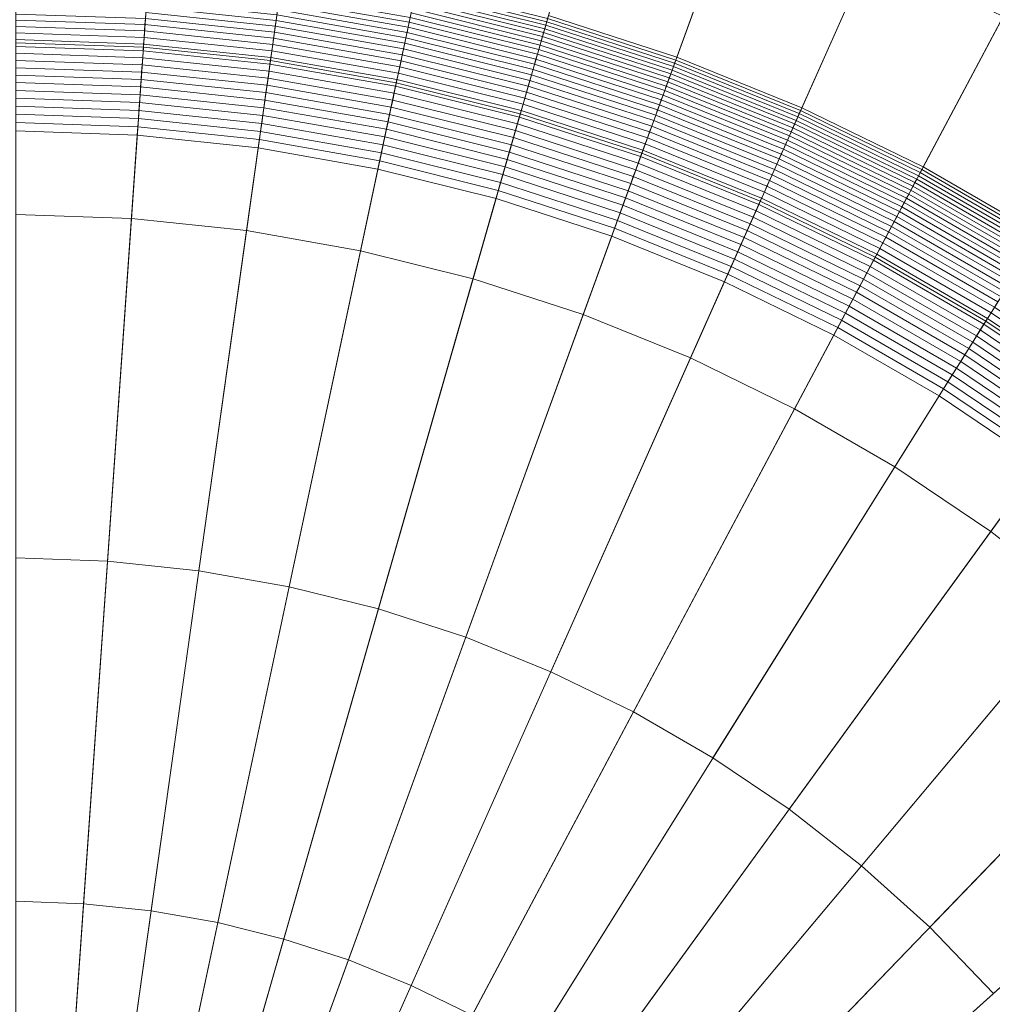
# Model space of a CAD drawing. Header units: millimetres. Extents: x -219 to 220, y -220 to 220.
# Tile 105 of 146: x 0 to 17, y 15 to 32. Entities that reach past the tile are written whole.
import ezdxf

# ---------------------------------------------------------------- set-up
doc = ezdxf.new("R2010")
doc.units = ezdxf.units.MM
doc.layers.add('LUCIDO_1', color=1, linetype='Continuous', lineweight=20, true_color=0xff0000)
doc.layers.add('Nessuna', color=7, linetype='Continuous', lineweight=9)

# ---------------------------------------------------------------- blocks, each defined once
blk = doc.blocks.new('Group-1')
at = {"layer": 'Nessuna', "color": 7, "linetype": 'Continuous', "lineweight": 9, "transparency": 33554687}
for points in [[(0.392, 39.959, -97.712), (3.183, 39.861, -97.712), (1.997, 22.903, -97.712), (0.392, 22.959, -97.712)], [(3.183, 39.861, -97.712), (5.959, 39.57, -97.712), (3.593, 22.735, -97.712), (1.997, 22.903, -97.712)], [(5.959, 39.57, -97.712), (8.709, 39.085, -97.712), (5.174, 22.456, -97.712), (3.593, 22.735, -97.712)], [(8.709, 39.085, -97.712), (11.418, 38.409, -97.712), (6.732, 22.068, -97.712), (5.174, 22.456, -97.712)], [(11.418, 38.409, -97.712), (14.073, 37.547, -97.712), (8.259, 21.572, -97.712), (6.732, 22.068, -97.712)], [(14.073, 37.547, -97.712), (16.662, 36.501, -97.712), (9.747, 20.97, -97.712), (8.259, 21.572, -97.712)], [(16.662, 36.501, -97.712), (19.171, 35.277, -97.712), (11.19, 20.267, -97.712), (9.747, 20.97, -97.712)], [(9.705, 32.438, -81.761), (11.948, 31.709, -81.761), (12.965, 34.502, -71.709), (10.525, 35.294, -71.709)], [(19.171, 35.277, -97.712), (21.589, 33.881, -97.712), (12.58, 19.464, -97.712), (11.19, 20.267, -97.712)], [(11.948, 31.709, -81.761), (14.135, 30.825, -81.761), (15.344, 33.54, -71.709), (12.965, 34.502, -71.709)], [(21.589, 33.881, -97.712), (23.904, 32.32, -97.712), (13.911, 18.566, -97.712), (12.58, 19.464, -97.712)], [(14.135, 30.825, -81.761), (16.255, 29.792, -81.761), (17.65, 32.416, -71.709), (15.344, 33.54, -71.709)], [(7.38, 32.835, -82.301), (9.657, 32.268, -82.301), (9.674, 32.328, -82.122), (7.393, 32.896, -82.122)], [(7.393, 32.896, -82.122), (9.674, 32.328, -82.122), (9.69, 32.384, -81.942), (7.406, 32.954, -81.942)], [(4.984, 32.63, -83.685), (7.252, 32.231, -83.685), (7.27, 32.317, -83.517), (4.996, 32.718, -83.517)], [(4.996, 32.718, -83.517), (7.27, 32.317, -83.517), (7.288, 32.401, -83.348), (5.008, 32.803, -83.348)], [(7.337, 32.633, -82.831), (9.6, 32.069, -82.831), (9.62, 32.138, -82.656), (7.352, 32.703, -82.656)], [(7.352, 32.703, -82.656), (9.62, 32.138, -82.656), (9.639, 32.205, -82.479), (7.367, 32.771, -82.479)], [(7.367, 32.771, -82.479), (9.639, 32.205, -82.479), (9.657, 32.268, -82.301), (7.38, 32.835, -82.301)], [(2.667, 32.486, -84.337), (4.93, 32.248, -84.337), (4.944, 32.348, -84.177), (2.674, 32.587, -84.177)], [(2.674, 32.587, -84.177), (4.944, 32.348, -84.177), (4.958, 32.446, -84.015), (2.681, 32.685, -84.015)], [(4.958, 32.446, -84.015), (7.213, 32.048, -84.015), (7.233, 32.141, -83.851), (4.971, 32.54, -83.851)], [(4.971, 32.54, -83.851), (7.233, 32.141, -83.851), (7.252, 32.231, -83.685), (4.984, 32.63, -83.685)], [(7.305, 32.481, -83.177), (9.557, 31.92, -83.177), (9.579, 31.996, -83.005), (7.322, 32.559, -83.005)], [(7.322, 32.559, -83.005), (9.579, 31.996, -83.005), (9.6, 32.069, -82.831), (7.337, 32.633, -82.831)], [(0.392, 32.354, -84.652), (2.652, 32.276, -84.652), (2.66, 32.382, -84.496), (0.392, 32.462, -84.496)], [(0.392, 32.244, -84.807), (2.644, 32.166, -84.807), (2.652, 32.276, -84.652), (0.392, 32.354, -84.652)], [(2.652, 32.276, -84.652), (4.901, 32.039, -84.652), (4.916, 32.145, -84.496), (2.66, 32.382, -84.496)], [(2.66, 32.382, -84.496), (4.916, 32.145, -84.496), (4.93, 32.248, -84.337), (2.667, 32.486, -84.337)], [(4.93, 32.248, -84.337), (7.172, 31.853, -84.337), (7.193, 31.952, -84.177), (4.944, 32.348, -84.177)], [(4.944, 32.348, -84.177), (7.193, 31.952, -84.177), (7.213, 32.048, -84.015), (4.958, 32.446, -84.015)], [(7.27, 32.317, -83.517), (9.511, 31.759, -83.517), (9.534, 31.841, -83.348), (7.288, 32.401, -83.348)], [(7.288, 32.401, -83.348), (9.534, 31.841, -83.348), (9.557, 31.92, -83.177), (7.305, 32.481, -83.177)], [(9.674, 32.328, -82.122), (11.909, 31.601, -82.122), (11.929, 31.657, -81.942), (9.69, 32.384, -81.942)], [(9.69, 32.384, -81.942), (11.929, 31.657, -81.942), (11.948, 31.709, -81.761), (9.705, 32.438, -81.761)], [(16.255, 29.792, -81.761), (18.297, 28.612, -81.761), (19.872, 31.133, -71.709), (17.65, 32.416, -71.709)], [(0.392, 32.131, -84.959), (2.637, 32.053, -84.959), (2.644, 32.166, -84.807), (0.392, 32.244, -84.807)], [(2.644, 32.166, -84.807), (4.886, 31.93, -84.807), (4.901, 32.039, -84.652), (2.652, 32.276, -84.652)], [(4.916, 32.145, -84.496), (7.15, 31.751, -84.496), (7.172, 31.853, -84.337), (4.93, 32.248, -84.337)], [(7.233, 32.141, -83.851), (9.461, 31.585, -83.851), (9.486, 31.673, -83.685), (7.252, 32.231, -83.685)], [(7.252, 32.231, -83.685), (9.486, 31.673, -83.685), (9.511, 31.759, -83.517), (7.27, 32.317, -83.517)], [(9.62, 32.138, -82.656), (11.842, 31.416, -82.656), (11.865, 31.481, -82.479), (9.639, 32.205, -82.479)], [(9.639, 32.205, -82.479), (11.865, 31.481, -82.479), (11.888, 31.543, -82.301), (9.657, 32.268, -82.301)], [(9.657, 32.268, -82.301), (11.888, 31.543, -82.301), (11.909, 31.601, -82.122), (9.674, 32.328, -82.122)], [(23.904, 32.32, -97.712), (26.104, 30.601, -97.712), (15.176, 17.578, -97.712), (13.911, 18.566, -97.712)], [(0.392, 32.016, -85.109), (2.628, 31.937, -85.109), (2.637, 32.053, -84.959), (0.392, 32.131, -84.959)], [(0.392, 31.897, -85.257), (2.62, 31.819, -85.257), (2.628, 31.937, -85.109), (0.392, 32.016, -85.109)], [(2.628, 31.937, -85.109), (4.854, 31.704, -85.109), (4.87, 31.818, -84.959), (2.637, 32.053, -84.959)], [(2.637, 32.053, -84.959), (4.87, 31.818, -84.959), (4.886, 31.93, -84.807), (2.644, 32.166, -84.807)], [(4.886, 31.93, -84.807), (7.105, 31.539, -84.807), (7.128, 31.646, -84.652), (4.901, 32.039, -84.652)], [(4.901, 32.039, -84.652), (7.128, 31.646, -84.652), (7.15, 31.751, -84.496), (4.916, 32.145, -84.496)], [(7.193, 31.952, -84.177), (9.408, 31.4, -84.177), (9.435, 31.494, -84.015), (7.213, 32.048, -84.015)], [(7.213, 32.048, -84.015), (9.435, 31.494, -84.015), (9.461, 31.585, -83.851), (7.233, 32.141, -83.851)], [(9.579, 31.996, -83.005), (11.791, 31.277, -83.005), (11.817, 31.348, -82.831), (9.6, 32.069, -82.831)], [(9.6, 32.069, -82.831), (11.817, 31.348, -82.831), (11.842, 31.416, -82.656), (9.62, 32.138, -82.656)], [(0.392, 31.775, -85.403), (2.612, 31.698, -85.403), (2.62, 31.819, -85.257), (0.392, 31.897, -85.257)], [(2.62, 31.819, -85.257), (4.837, 31.586, -85.257), (4.854, 31.704, -85.109), (2.628, 31.937, -85.109)], [(4.87, 31.818, -84.959), (7.081, 31.428, -84.959), (7.105, 31.539, -84.807), (4.886, 31.93, -84.807)], [(7.15, 31.751, -84.496), (9.351, 31.202, -84.496), (9.38, 31.303, -84.337), (7.172, 31.853, -84.337)], [(7.172, 31.853, -84.337), (9.38, 31.303, -84.337), (9.408, 31.4, -84.177), (7.193, 31.952, -84.177)], [(9.511, 31.759, -83.517), (11.707, 31.045, -83.517), (11.736, 31.125, -83.348), (9.534, 31.841, -83.348)], [(9.534, 31.841, -83.348), (11.736, 31.125, -83.348), (11.764, 31.203, -83.177), (9.557, 31.92, -83.177)], [(9.557, 31.92, -83.177), (11.764, 31.203, -83.177), (11.791, 31.277, -83.005), (9.579, 31.996, -83.005)], [(0.392, 31.651, -85.546), (2.603, 31.574, -85.546), (2.612, 31.698, -85.403), (0.392, 31.775, -85.403)], [(2.603, 31.574, -85.546), (4.803, 31.343, -85.546), (4.82, 31.466, -85.403), (2.612, 31.698, -85.403)], [(2.612, 31.698, -85.403), (4.82, 31.466, -85.403), (4.837, 31.586, -85.257), (2.62, 31.819, -85.257)], [(4.837, 31.586, -85.257), (7.033, 31.199, -85.257), (7.057, 31.315, -85.109), (4.854, 31.704, -85.109)], [(4.854, 31.704, -85.109), (7.057, 31.315, -85.109), (7.081, 31.428, -84.959), (4.87, 31.818, -84.959)], [(7.128, 31.646, -84.652), (9.322, 31.099, -84.652), (9.351, 31.202, -84.496), (7.15, 31.751, -84.496)], [(9.461, 31.585, -83.851), (11.645, 30.876, -83.851), (11.676, 30.962, -83.685), (9.486, 31.673, -83.685)], [(9.486, 31.673, -83.685), (11.676, 30.962, -83.685), (11.707, 31.045, -83.517), (9.511, 31.759, -83.517)], [(11.909, 31.601, -82.122), (14.088, 30.721, -82.122), (14.112, 30.775, -81.942), (11.929, 31.657, -81.942)], [(11.929, 31.657, -81.942), (14.112, 30.775, -81.942), (14.135, 30.825, -81.761), (11.948, 31.709, -81.761)], [(0.392, 31.524, -85.687), (2.594, 31.448, -85.687), (2.603, 31.574, -85.546), (0.392, 31.651, -85.546)], [(0.392, 31.395, -85.825), (2.585, 31.318, -85.825), (2.594, 31.448, -85.687), (0.392, 31.524, -85.687)], [(2.594, 31.448, -85.687), (4.785, 31.217, -85.687), (4.803, 31.343, -85.546), (2.603, 31.574, -85.546)], [(4.82, 31.466, -85.403), (7.007, 31.08, -85.403), (7.033, 31.199, -85.257), (4.837, 31.586, -85.257)], [(7.081, 31.428, -84.959), (9.26, 30.885, -84.959), (9.291, 30.994, -84.807), (7.105, 31.539, -84.807)], [(7.105, 31.539, -84.807), (9.291, 30.994, -84.807), (9.322, 31.099, -84.652), (7.128, 31.646, -84.652)], [(9.408, 31.4, -84.177), (11.579, 30.694, -84.177), (11.613, 30.786, -84.015), (9.435, 31.494, -84.015)], [(9.435, 31.494, -84.015), (11.613, 30.786, -84.015), (11.645, 30.876, -83.851), (9.461, 31.585, -83.851)], [(11.865, 31.481, -82.479), (14.036, 30.604, -82.479), (14.063, 30.664, -82.301), (11.888, 31.543, -82.301)], [(11.888, 31.543, -82.301), (14.063, 30.664, -82.301), (14.088, 30.721, -82.122), (11.909, 31.601, -82.122)], [(0.392, 31.263, -85.961), (2.576, 31.187, -85.961), (2.585, 31.318, -85.825), (0.392, 31.395, -85.825)], [(2.576, 31.187, -85.961), (4.749, 30.958, -85.961), (4.767, 31.089, -85.825), (2.585, 31.318, -85.825)], [(2.585, 31.318, -85.825), (4.767, 31.089, -85.825), (4.785, 31.217, -85.687), (2.594, 31.448, -85.687)], [(4.785, 31.217, -85.687), (6.955, 30.835, -85.687), (6.982, 30.959, -85.546), (4.803, 31.343, -85.546)], [(4.803, 31.343, -85.546), (6.982, 30.959, -85.546), (7.007, 31.08, -85.403), (4.82, 31.466, -85.403)], [(7.033, 31.199, -85.257), (9.196, 30.66, -85.257), (9.228, 30.774, -85.109), (7.057, 31.315, -85.109)], [(7.057, 31.315, -85.109), (9.228, 30.774, -85.109), (9.26, 30.885, -84.959), (7.081, 31.428, -84.959)], [(9.38, 31.303, -84.337), (11.544, 30.599, -84.337), (11.579, 30.694, -84.177), (9.408, 31.4, -84.177)], [(11.791, 31.277, -83.005), (13.948, 30.406, -83.005), (13.979, 30.475, -82.831), (11.817, 31.348, -82.831)], [(11.817, 31.348, -82.831), (13.979, 30.475, -82.831), (14.008, 30.541, -82.656), (11.842, 31.416, -82.656)], [(11.842, 31.416, -82.656), (14.008, 30.541, -82.656), (14.036, 30.604, -82.479), (11.865, 31.481, -82.479)], [(0.392, 31.128, -86.095), (2.567, 31.052, -86.095), (2.576, 31.187, -85.961), (0.392, 31.263, -85.961)], [(2.567, 31.052, -86.095), (4.73, 30.825, -86.095), (4.749, 30.958, -85.961), (2.576, 31.187, -85.961)], [(4.767, 31.089, -85.825), (6.928, 30.708, -85.825), (6.955, 30.835, -85.687), (4.785, 31.217, -85.687)], [(7.007, 31.08, -85.403), (9.162, 30.543, -85.403), (9.196, 30.66, -85.257), (7.033, 31.199, -85.257)], [(9.322, 31.099, -84.652), (11.472, 30.401, -84.652), (11.509, 30.501, -84.496), (9.351, 31.202, -84.496)], [(9.351, 31.202, -84.496), (11.509, 30.501, -84.496), (11.544, 30.599, -84.337), (9.38, 31.303, -84.337)], [(11.736, 31.125, -83.348), (13.882, 30.258, -83.348), (13.916, 30.333, -83.177), (11.764, 31.203, -83.177)], [(11.764, 31.203, -83.177), (13.916, 30.333, -83.177), (13.948, 30.406, -83.005), (11.791, 31.277, -83.005)], [(0.392, 30.991, -86.226), (2.557, 30.915, -86.226), (2.567, 31.052, -86.095), (0.392, 31.128, -86.095)], [(0.392, 30.851, -86.354), (2.547, 30.776, -86.354), (2.557, 30.915, -86.226), (0.392, 30.991, -86.226)], [(2.557, 30.915, -86.226), (4.711, 30.689, -86.226), (4.73, 30.825, -86.095), (2.567, 31.052, -86.095)], [(4.749, 30.958, -85.961), (6.901, 30.579, -85.961), (6.928, 30.708, -85.825), (4.767, 31.089, -85.825)], [(6.982, 30.959, -85.546), (9.128, 30.424, -85.546), (9.162, 30.543, -85.403), (7.007, 31.08, -85.403)], [(9.26, 30.885, -84.959), (11.396, 30.191, -84.959), (11.435, 30.297, -84.807), (9.291, 30.994, -84.807)], [(9.291, 30.994, -84.807), (11.435, 30.297, -84.807), (11.472, 30.401, -84.652), (9.322, 31.099, -84.652)], [(11.676, 30.962, -83.685), (13.812, 30.099, -83.685), (13.848, 30.18, -83.517), (11.707, 31.045, -83.517)], [(11.707, 31.045, -83.517), (13.848, 30.18, -83.517), (13.882, 30.258, -83.348), (11.736, 31.125, -83.348)], [(0.392, 30.709, -86.479), (2.537, 30.634, -86.479), (2.547, 30.776, -86.354), (0.392, 30.851, -86.354)], [(2.547, 30.776, -86.354), (4.692, 30.551, -86.354), (4.711, 30.689, -86.226), (2.557, 30.915, -86.226)], [(4.711, 30.689, -86.226), (6.844, 30.313, -86.226), (6.873, 30.447, -86.095), (4.73, 30.825, -86.095)], [(4.73, 30.825, -86.095), (6.873, 30.447, -86.095), (6.901, 30.579, -85.961), (4.749, 30.958, -85.961)], [(6.928, 30.708, -85.825), (9.057, 30.177, -85.825), (9.093, 30.302, -85.687), (6.955, 30.835, -85.687)], [(6.955, 30.835, -85.687), (9.093, 30.302, -85.687), (9.128, 30.424, -85.546), (6.982, 30.959, -85.546)], [(9.228, 30.774, -85.109), (11.356, 30.082, -85.109), (11.396, 30.191, -84.959), (9.26, 30.885, -84.959)], [(11.613, 30.786, -84.015), (13.736, 29.929, -84.015), (13.774, 30.015, -83.851), (11.645, 30.876, -83.851)], [(11.645, 30.876, -83.851), (13.774, 30.015, -83.851), (13.812, 30.099, -83.685), (11.676, 30.962, -83.685)], [(14.112, 30.775, -81.942), (16.229, 29.743, -81.942), (16.255, 29.792, -81.761), (14.135, 30.825, -81.761)], [(0.392, 30.565, -86.602), (2.527, 30.49, -86.602), (2.537, 30.634, -86.479), (0.392, 30.709, -86.479)], [(2.527, 30.49, -86.602), (4.652, 30.267, -86.602), (4.672, 30.41, -86.479), (2.537, 30.634, -86.479)], [(2.537, 30.634, -86.479), (4.672, 30.41, -86.479), (4.692, 30.551, -86.354), (2.547, 30.776, -86.354)], [(4.692, 30.551, -86.354), (6.815, 30.176, -86.354), (6.844, 30.313, -86.226), (4.711, 30.689, -86.226)], [(6.901, 30.579, -85.961), (9.021, 30.05, -85.961), (9.057, 30.177, -85.825), (6.928, 30.708, -85.825)], [(9.162, 30.543, -85.403), (11.274, 29.857, -85.403), (11.316, 29.971, -85.257), (9.196, 30.66, -85.257)], [(9.196, 30.66, -85.257), (11.316, 29.971, -85.257), (11.356, 30.082, -85.109), (9.228, 30.774, -85.109)], [(11.544, 30.599, -84.337), (13.655, 29.747, -84.337), (13.696, 29.839, -84.177), (11.579, 30.694, -84.177)], [(11.579, 30.694, -84.177), (13.696, 29.839, -84.177), (13.736, 29.929, -84.015), (11.613, 30.786, -84.015)], [(14.036, 30.604, -82.479), (16.141, 29.577, -82.479), (16.172, 29.636, -82.301), (14.063, 30.664, -82.301)], [(14.063, 30.664, -82.301), (16.172, 29.636, -82.301), (16.201, 29.691, -82.122), (14.088, 30.721, -82.122)], [(14.088, 30.721, -82.122), (16.201, 29.691, -82.122), (16.229, 29.743, -81.942), (14.112, 30.775, -81.942)], [(0.392, 30.418, -86.722), (2.517, 30.344, -86.722), (2.527, 30.49, -86.602), (0.392, 30.565, -86.602)], [(2.517, 30.344, -86.722), (4.631, 30.122, -86.722), (4.652, 30.267, -86.602), (2.527, 30.49, -86.602)], [(4.672, 30.41, -86.479), (6.786, 30.037, -86.479), (6.815, 30.176, -86.354), (4.692, 30.551, -86.354)], [(6.873, 30.447, -86.095), (8.984, 29.921, -86.095), (9.021, 30.05, -85.961), (6.901, 30.579, -85.961)], [(9.128, 30.424, -85.546), (11.232, 29.74, -85.546), (11.274, 29.857, -85.403), (9.162, 30.543, -85.403)], [(11.472, 30.401, -84.652), (13.569, 29.554, -84.652), (13.612, 29.652, -84.496), (11.509, 30.501, -84.496)], [(11.509, 30.501, -84.496), (13.612, 29.652, -84.496), (13.655, 29.747, -84.337), (11.544, 30.599, -84.337)], [(13.948, 30.406, -83.005), (16.039, 29.386, -83.005), (16.074, 29.453, -82.831), (13.979, 30.475, -82.831)], [(13.979, 30.475, -82.831), (16.074, 29.453, -82.831), (16.108, 29.517, -82.656), (14.008, 30.541, -82.656)], [(14.008, 30.541, -82.656), (16.108, 29.517, -82.656), (16.141, 29.577, -82.479), (14.036, 30.604, -82.479)], [(26.104, 30.601, -97.712), (28.179, 28.732, -97.712), (16.369, 16.504, -97.712), (15.176, 17.578, -97.712)], [(0.392, 22.959, -92.712), (1.997, 22.903, -92.712), (2.517, 30.344, -86.722), (0.392, 30.418, -86.722)], [(1.997, 22.903, -92.712), (3.593, 22.735, -92.712), (4.631, 30.122, -86.722), (2.517, 30.344, -86.722)], [(4.652, 30.267, -86.602), (6.756, 29.896, -86.602), (6.786, 30.037, -86.479), (4.672, 30.41, -86.479)], [(6.815, 30.176, -86.354), (8.907, 29.655, -86.354), (8.946, 29.789, -86.226), (6.844, 30.313, -86.226)], [(6.844, 30.313, -86.226), (8.946, 29.789, -86.226), (8.984, 29.921, -86.095), (6.873, 30.447, -86.095)], [(9.057, 30.177, -85.825), (11.144, 29.499, -85.825), (11.188, 29.621, -85.687), (9.093, 30.302, -85.687)], [(9.093, 30.302, -85.687), (11.188, 29.621, -85.687), (11.232, 29.74, -85.546), (9.128, 30.424, -85.546)], [(11.396, 30.191, -84.959), (13.478, 29.35, -84.959), (13.524, 29.453, -84.807), (11.435, 30.297, -84.807)], [(11.435, 30.297, -84.807), (13.524, 29.453, -84.807), (13.569, 29.554, -84.652), (11.472, 30.401, -84.652)], [(13.882, 30.258, -83.348), (15.963, 29.243, -83.348), (16.002, 29.316, -83.177), (13.916, 30.333, -83.177)], [(13.916, 30.333, -83.177), (16.002, 29.316, -83.177), (16.039, 29.386, -83.005), (13.948, 30.406, -83.005)], [(3.593, 22.735, -92.712), (5.174, 22.456, -92.712), (6.725, 29.753, -86.722), (4.631, 30.122, -86.722)], [(4.631, 30.122, -86.722), (6.725, 29.753, -86.722), (6.756, 29.896, -86.602), (4.652, 30.267, -86.602)], [(6.786, 30.037, -86.479), (8.868, 29.518, -86.479), (8.907, 29.655, -86.354), (6.815, 30.176, -86.354)], [(9.021, 30.05, -85.961), (11.099, 29.375, -85.961), (11.144, 29.499, -85.825), (9.057, 30.177, -85.825)], [(11.356, 30.082, -85.109), (13.431, 29.244, -85.109), (13.478, 29.35, -84.959), (11.396, 30.191, -84.959)], [(13.812, 30.099, -83.685), (15.881, 29.09, -83.685), (15.923, 29.168, -83.517), (13.848, 30.18, -83.517)], [(13.848, 30.18, -83.517), (15.923, 29.168, -83.517), (15.963, 29.243, -83.348), (13.882, 30.258, -83.348)], [(6.756, 29.896, -86.602), (8.828, 29.379, -86.602), (8.868, 29.518, -86.479), (6.786, 30.037, -86.479)], [(8.984, 29.921, -86.095), (11.053, 29.248, -86.095), (11.099, 29.375, -85.961), (9.021, 30.05, -85.961)], [(11.274, 29.857, -85.403), (13.333, 29.025, -85.403), (13.383, 29.136, -85.257), (11.316, 29.971, -85.257)], [(11.316, 29.971, -85.257), (13.383, 29.136, -85.257), (13.431, 29.244, -85.109), (11.356, 30.082, -85.109)], [(13.736, 29.929, -84.015), (15.794, 28.925, -84.015), (15.838, 29.009, -83.851), (13.774, 30.015, -83.851)], [(13.774, 30.015, -83.851), (15.838, 29.009, -83.851), (15.881, 29.09, -83.685), (13.812, 30.099, -83.685)], [(6.725, 29.753, -86.722), (8.788, 29.238, -86.722), (8.828, 29.379, -86.602), (6.756, 29.896, -86.602)], [(8.907, 29.655, -86.354), (10.958, 28.988, -86.354), (11.006, 29.119, -86.226), (8.946, 29.789, -86.226)], [(8.946, 29.789, -86.226), (11.006, 29.119, -86.226), (11.053, 29.248, -86.095), (8.984, 29.921, -86.095)], [(11.232, 29.74, -85.546), (13.283, 28.911, -85.546), (13.333, 29.025, -85.403), (11.274, 29.857, -85.403)], [(13.655, 29.747, -84.337), (15.7, 28.749, -84.337), (15.748, 28.838, -84.177), (13.696, 29.839, -84.177)], [(13.696, 29.839, -84.177), (15.748, 28.838, -84.177), (15.794, 28.925, -84.015), (13.736, 29.929, -84.015)], [(16.229, 29.743, -81.942), (18.268, 28.565, -81.942), (18.297, 28.612, -81.761), (16.255, 29.792, -81.761)], [(5.174, 22.456, -92.712), (6.732, 22.068, -92.712), (8.788, 29.238, -86.722), (6.725, 29.753, -86.722)], [(8.868, 29.518, -86.479), (10.91, 28.855, -86.479), (10.958, 28.988, -86.354), (8.907, 29.655, -86.354)], [(11.144, 29.499, -85.825), (13.179, 28.677, -85.825), (13.231, 28.795, -85.687), (11.188, 29.621, -85.687)], [(11.188, 29.621, -85.687), (13.231, 28.795, -85.687), (13.283, 28.911, -85.546), (11.232, 29.74, -85.546)], [(13.569, 29.554, -84.652), (15.601, 28.562, -84.652), (15.651, 28.657, -84.496), (13.612, 29.652, -84.496)], [(13.612, 29.652, -84.496), (15.651, 28.657, -84.496), (15.7, 28.749, -84.337), (13.655, 29.747, -84.337)], [(16.141, 29.577, -82.479), (18.169, 28.407, -82.479), (18.203, 28.463, -82.301), (16.172, 29.636, -82.301)], [(16.172, 29.636, -82.301), (18.203, 28.463, -82.301), (18.236, 28.515, -82.122), (16.201, 29.691, -82.122)], [(16.201, 29.691, -82.122), (18.236, 28.515, -82.122), (18.268, 28.565, -81.942), (16.229, 29.743, -81.942)], [(8.828, 29.379, -86.602), (10.86, 28.719, -86.602), (10.91, 28.855, -86.479), (8.868, 29.518, -86.479)], [(11.099, 29.375, -85.961), (13.125, 28.556, -85.961), (13.179, 28.677, -85.825), (11.144, 29.499, -85.825)], [(13.478, 29.35, -84.959), (15.496, 28.366, -84.959), (15.549, 28.465, -84.807), (13.524, 29.453, -84.807)], [(13.524, 29.453, -84.807), (15.549, 28.465, -84.807), (15.601, 28.562, -84.652), (13.569, 29.554, -84.652)], [(16.039, 29.386, -83.005), (18.053, 28.223, -83.005), (18.094, 28.287, -82.831), (16.074, 29.453, -82.831)], [(16.074, 29.453, -82.831), (18.094, 28.287, -82.831), (18.132, 28.348, -82.656), (16.108, 29.517, -82.656)], [(16.108, 29.517, -82.656), (18.132, 28.348, -82.656), (18.169, 28.407, -82.479), (16.141, 29.577, -82.479)], [(8.788, 29.238, -86.722), (10.81, 28.581, -86.722), (10.86, 28.719, -86.602), (8.828, 29.379, -86.602)], [(11.006, 29.119, -86.226), (13.014, 28.308, -86.226), (13.07, 28.433, -86.095), (11.053, 29.248, -86.095)], [(11.053, 29.248, -86.095), (13.07, 28.433, -86.095), (13.125, 28.556, -85.961), (11.099, 29.375, -85.961)], [(13.431, 29.244, -85.109), (15.442, 28.263, -85.109), (15.496, 28.366, -84.959), (13.478, 29.35, -84.959)], [(15.963, 29.243, -83.348), (17.968, 28.086, -83.348), (18.012, 28.156, -83.177), (16.002, 29.316, -83.177)], [(16.002, 29.316, -83.177), (18.012, 28.156, -83.177), (18.053, 28.223, -83.005), (16.039, 29.386, -83.005)], [(6.732, 22.068, -92.712), (8.259, 21.572, -92.712), (10.81, 28.581, -86.722), (8.788, 29.238, -86.722)], [(10.958, 28.988, -86.354), (12.957, 28.181, -86.354), (13.014, 28.308, -86.226), (11.006, 29.119, -86.226)], [(13.333, 29.025, -85.403), (15.329, 28.051, -85.403), (15.386, 28.158, -85.257), (13.383, 29.136, -85.257)], [(13.383, 29.136, -85.257), (15.386, 28.158, -85.257), (15.442, 28.263, -85.109), (13.431, 29.244, -85.109)], [(15.838, 29.009, -83.851), (17.827, 27.86, -83.851), (17.876, 27.938, -83.685), (15.881, 29.09, -83.685)], [(15.881, 29.09, -83.685), (17.876, 27.938, -83.685), (17.923, 28.013, -83.517), (15.923, 29.168, -83.517)], [(15.923, 29.168, -83.517), (17.923, 28.013, -83.517), (17.968, 28.086, -83.348), (15.963, 29.243, -83.348)], [(10.91, 28.855, -86.479), (12.9, 28.051, -86.479), (12.957, 28.181, -86.354), (10.958, 28.988, -86.354)], [(13.231, 28.795, -85.687), (15.211, 27.83, -85.687), (15.271, 27.942, -85.546), (13.283, 28.911, -85.546)], [(13.283, 28.911, -85.546), (15.271, 27.942, -85.546), (15.329, 28.051, -85.403), (13.333, 29.025, -85.403)], [(15.748, 28.838, -84.177), (17.725, 27.697, -84.177), (17.777, 27.78, -84.015), (15.794, 28.925, -84.015)], [(15.794, 28.925, -84.015), (17.777, 27.78, -84.015), (17.827, 27.86, -83.851), (15.838, 29.009, -83.851)], [(10.86, 28.719, -86.602), (12.841, 27.919, -86.602), (12.9, 28.051, -86.479), (10.91, 28.855, -86.479)], [(13.179, 28.677, -85.825), (15.151, 27.715, -85.825), (15.211, 27.83, -85.687), (13.231, 28.795, -85.687)], [(15.651, 28.657, -84.496), (17.616, 27.523, -84.496), (17.671, 27.611, -84.337), (15.7, 28.749, -84.337)], [(15.7, 28.749, -84.337), (17.671, 27.611, -84.337), (17.725, 27.697, -84.177), (15.748, 28.838, -84.177)], [(28.179, 28.732, -97.712), (30.118, 26.724, -97.712), (17.485, 15.349, -97.712), (16.369, 16.504, -97.712)], [(8.259, 21.572, -92.712), (9.747, 20.97, -92.712), (12.781, 27.785, -86.722), (10.81, 28.581, -86.722)], [(10.81, 28.581, -86.722), (12.781, 27.785, -86.722), (12.841, 27.919, -86.602), (10.86, 28.719, -86.602)], [(13.125, 28.556, -85.961), (15.089, 27.599, -85.961), (15.151, 27.715, -85.825), (13.179, 28.677, -85.825)], [(15.549, 28.465, -84.807), (17.501, 27.339, -84.807), (17.559, 27.432, -84.652), (15.601, 28.562, -84.652)], [(15.601, 28.562, -84.652), (17.559, 27.432, -84.652), (17.616, 27.523, -84.496), (15.651, 28.657, -84.496)], [(13.014, 28.308, -86.226), (14.961, 27.359, -86.226), (15.025, 27.48, -86.095), (13.07, 28.433, -86.095)], [(13.07, 28.433, -86.095), (15.025, 27.48, -86.095), (15.089, 27.599, -85.961), (13.125, 28.556, -85.961)], [(15.496, 28.366, -84.959), (17.441, 27.243, -84.959), (17.501, 27.339, -84.807), (15.549, 28.465, -84.807)], [(12.957, 28.181, -86.354), (14.895, 27.235, -86.354), (14.961, 27.359, -86.226), (13.014, 28.308, -86.226)], [(15.386, 28.158, -85.257), (17.317, 27.044, -85.257), (17.38, 27.144, -85.109), (15.442, 28.263, -85.109)], [(15.442, 28.263, -85.109), (17.38, 27.144, -85.109), (17.441, 27.243, -84.959), (15.496, 28.366, -84.959)], [(12.841, 27.919, -86.602), (14.761, 26.982, -86.602), (14.829, 27.11, -86.479), (12.9, 28.051, -86.479)], [(12.9, 28.051, -86.479), (14.829, 27.11, -86.479), (14.895, 27.235, -86.354), (12.957, 28.181, -86.354)], [(15.271, 27.942, -85.546), (17.187, 26.836, -85.546), (17.253, 26.941, -85.403), (15.329, 28.051, -85.403)], [(15.329, 28.051, -85.403), (17.253, 26.941, -85.403), (17.317, 27.044, -85.257), (15.386, 28.158, -85.257)], [(12.781, 27.785, -86.722), (14.692, 26.853, -86.722), (14.761, 26.982, -86.602), (12.841, 27.919, -86.602)], [(15.211, 27.83, -85.687), (17.12, 26.728, -85.687), (17.187, 26.836, -85.546), (15.271, 27.942, -85.546)], [(9.747, 20.97, -92.712), (11.19, 20.267, -92.712), (14.692, 26.853, -86.722), (12.781, 27.785, -86.722)], [(15.089, 27.599, -85.961), (16.981, 26.506, -85.961), (17.051, 26.618, -85.825), (15.151, 27.715, -85.825)], [(15.151, 27.715, -85.825), (17.051, 26.618, -85.825), (17.12, 26.728, -85.687), (15.211, 27.83, -85.687)], [(15.025, 27.48, -86.095), (16.91, 26.392, -86.095), (16.981, 26.506, -85.961), (15.089, 27.599, -85.961)], [(14.895, 27.235, -86.354), (16.763, 26.157, -86.354), (16.837, 26.276, -86.226), (14.961, 27.359, -86.226)], [(14.961, 27.359, -86.226), (16.837, 26.276, -86.226), (16.91, 26.392, -86.095), (15.025, 27.48, -86.095)], [(14.829, 27.11, -86.479), (16.688, 26.037, -86.479), (16.763, 26.157, -86.354), (14.895, 27.235, -86.354)], [(17.38, 27.144, -85.109), (19.235, 25.893, -85.109), (19.303, 25.987, -84.959), (17.441, 27.243, -84.959)], [(17.441, 27.243, -84.959), (19.303, 25.987, -84.959), (19.369, 26.078, -84.807), (17.501, 27.339, -84.807)], [(14.761, 26.982, -86.602), (16.611, 25.914, -86.602), (16.688, 26.037, -86.479), (14.829, 27.11, -86.479)], [(17.253, 26.941, -85.403), (19.094, 25.699, -85.403), (19.165, 25.797, -85.257), (17.317, 27.044, -85.257)], [(17.317, 27.044, -85.257), (19.165, 25.797, -85.257), (19.235, 25.893, -85.109), (17.38, 27.144, -85.109)], [(11.19, 20.267, -92.712), (12.58, 19.464, -92.712), (16.533, 25.79, -86.722), (14.692, 26.853, -86.722)], [(14.692, 26.853, -86.722), (16.533, 25.79, -86.722), (16.611, 25.914, -86.602), (14.761, 26.982, -86.602)], [(17.187, 26.836, -85.546), (19.021, 25.599, -85.546), (19.094, 25.699, -85.403), (17.253, 26.941, -85.403)], [(17.051, 26.618, -85.825), (18.87, 25.391, -85.825), (18.946, 25.496, -85.687), (17.12, 26.728, -85.687)], [(17.12, 26.728, -85.687), (18.946, 25.496, -85.687), (19.021, 25.599, -85.546), (17.187, 26.836, -85.546)], [(16.91, 26.392, -86.095), (18.713, 25.175, -86.095), (18.792, 25.284, -85.961), (16.981, 26.506, -85.961)], [(16.981, 26.506, -85.961), (18.792, 25.284, -85.961), (18.87, 25.391, -85.825), (17.051, 26.618, -85.825)], [(16.837, 26.276, -86.226), (18.633, 25.064, -86.226), (18.713, 25.175, -86.095), (16.91, 26.392, -86.095)], [(16.688, 26.037, -86.479), (18.467, 24.836, -86.479), (18.55, 24.951, -86.354), (16.763, 26.157, -86.354)], [(16.763, 26.157, -86.354), (18.55, 24.951, -86.354), (18.633, 25.064, -86.226), (16.837, 26.276, -86.226)], [(16.611, 25.914, -86.602), (18.382, 24.72, -86.602), (18.467, 24.836, -86.479), (16.688, 26.037, -86.479)], [(16.533, 25.79, -86.722), (18.296, 24.601, -86.722), (18.382, 24.72, -86.602), (16.611, 25.914, -86.602)], [(12.58, 19.464, -92.712), (13.911, 18.566, -92.712), (18.296, 24.601, -86.722), (16.533, 25.79, -86.722)], [(13.911, 18.566, -92.712), (15.176, 17.578, -92.712), (19.971, 23.292, -86.722), (18.296, 24.601, -86.722)], [(15.176, 17.578, -92.712), (16.369, 16.504, -92.712), (21.551, 21.869, -86.722), (19.971, 23.292, -86.722)], [(0.392, 22.959, -97.712), (1.997, 22.903, -97.712), (1.997, 22.903, -92.712), (0.392, 22.959, -92.712)], [(1.997, 22.903, -97.712), (3.593, 22.735, -97.712), (3.593, 22.735, -92.712), (1.997, 22.903, -92.712)], [(3.593, 22.735, -97.712), (5.174, 22.456, -97.712), (5.174, 22.456, -92.712), (3.593, 22.735, -92.712)], [(5.174, 22.456, -97.712), (6.732, 22.068, -97.712), (6.732, 22.068, -92.712), (5.174, 22.456, -92.712)], [(6.732, 22.068, -97.712), (8.259, 21.572, -97.712), (8.259, 21.572, -92.712), (6.732, 22.068, -92.712)], [(16.369, 16.504, -92.712), (17.485, 15.349, -92.712), (23.028, 20.34, -86.722), (21.551, 21.869, -86.722)], [(8.259, 21.572, -97.712), (9.747, 20.97, -97.712), (9.747, 20.97, -92.712), (8.259, 21.572, -92.712)], [(9.747, 20.97, -97.712), (11.19, 20.267, -97.712), (11.19, 20.267, -92.712), (9.747, 20.97, -92.712)], [(11.19, 20.267, -97.712), (12.58, 19.464, -97.712), (12.58, 19.464, -92.712), (11.19, 20.267, -92.712)], [(12.58, 19.464, -97.712), (13.911, 18.566, -97.712), (13.911, 18.566, -92.712), (12.58, 19.464, -92.712)], [(13.911, 18.566, -97.712), (15.176, 17.578, -97.712), (15.176, 17.578, -92.712), (13.911, 18.566, -92.712)], [(15.176, 17.578, -97.712), (16.369, 16.504, -97.712), (16.369, 16.504, -92.712), (15.176, 17.578, -92.712)], [(16.369, 16.504, -97.712), (17.485, 15.349, -97.712), (17.485, 15.349, -92.712), (16.369, 16.504, -92.712)]]:
    blk.add_3dface(points, dxfattribs=at)
at = {"layer": 'Nessuna', "color": 250, "linetype": 'Continuous', "lineweight": 20, "true_color": 0x444444, "transparency": 33554687}
for points in [[(0.392, 31.959, -74.941), (2.625, 31.881, -74.941), (2.415, 28.888, -77.941), (0.392, 28.959, -77.941)], [(0.392, 31.959, -69.941), (2.625, 31.881, -69.941), (2.625, 31.881, -74.941), (0.392, 31.959, -74.941)], [(0.392, -0.041, -69.941), (2.625, 31.881, -69.941), (0.392, 31.959, -69.941)], [(0.392, -0.041, -69.941), (4.846, 31.647, -69.941), (2.625, 31.881, -69.941)], [(2.625, 31.881, -74.941), (4.846, 31.647, -74.941), (4.428, 28.677, -77.941), (2.415, 28.888, -77.941)], [(2.625, 31.881, -69.941), (4.846, 31.647, -69.941), (4.846, 31.647, -74.941), (2.625, 31.881, -74.941)], [(0.392, -0.041, -69.941), (7.045, 31.26, -69.941), (4.846, 31.647, -69.941)], [(4.846, 31.647, -74.941), (7.045, 31.26, -74.941), (6.422, 28.325, -77.941), (4.428, 28.677, -77.941)], [(4.846, 31.647, -69.941), (7.045, 31.26, -69.941), (7.045, 31.26, -74.941), (4.846, 31.647, -74.941)], [(0.392, -0.041, -69.941), (9.213, 30.719, -69.941), (7.045, 31.26, -69.941)], [(7.045, 31.26, -74.941), (9.213, 30.719, -74.941), (8.386, 27.835, -77.941), (6.422, 28.325, -77.941)], [(7.045, 31.26, -69.941), (9.213, 30.719, -69.941), (9.213, 30.719, -74.941), (7.045, 31.26, -74.941)], [(0.392, -0.041, -69.941), (11.337, 30.029, -69.941), (9.213, 30.719, -69.941)], [(9.213, 30.719, -74.941), (11.337, 30.029, -74.941), (10.311, 27.21, -77.941), (8.386, 27.835, -77.941)], [(9.213, 30.719, -69.941), (11.337, 30.029, -69.941), (11.337, 30.029, -74.941), (9.213, 30.719, -74.941)], [(0.392, -0.041, -69.941), (13.408, 29.192, -69.941), (11.337, 30.029, -69.941)], [(11.337, 30.029, -74.941), (13.408, 29.192, -74.941), (12.188, 26.452, -77.941), (10.311, 27.21, -77.941)], [(11.337, 30.029, -69.941), (13.408, 29.192, -69.941), (13.408, 29.192, -74.941), (11.337, 30.029, -74.941)], [(0.392, -0.041, -69.941), (15.415, 28.213, -69.941), (13.408, 29.192, -69.941)], [(13.408, 29.192, -74.941), (15.415, 28.213, -74.941), (14.007, 25.564, -77.941), (12.188, 26.452, -77.941)], [(13.408, 29.192, -69.941), (15.415, 28.213, -69.941), (15.415, 28.213, -74.941), (13.408, 29.192, -74.941)], [(0.392, 28.959, -77.941), (2.415, 28.888, -77.941), (1.578, 16.917, -77.941), (0.392, 16.959, -77.941)], [(2.415, 28.888, -77.941), (4.428, 28.677, -77.941), (2.758, 16.793, -77.941), (1.578, 16.917, -77.941)], [(4.428, 28.677, -77.941), (6.422, 28.325, -77.941), (3.927, 16.587, -77.941), (2.758, 16.793, -77.941)], [(6.422, 28.325, -77.941), (8.386, 27.835, -77.941), (5.078, 16.3, -77.941), (3.927, 16.587, -77.941)], [(0.392, -0.041, -69.941), (17.35, 27.096, -69.941), (15.415, 28.213, -69.941)], [(15.415, 28.213, -74.941), (17.35, 27.096, -74.941), (15.76, 24.552, -77.941), (14.007, 25.564, -77.941)], [(15.415, 28.213, -69.941), (17.35, 27.096, -69.941), (17.35, 27.096, -74.941), (15.415, 28.213, -74.941)], [(8.386, 27.835, -77.941), (10.311, 27.21, -77.941), (6.207, 15.934, -77.941), (5.078, 16.3, -77.941)], [(10.311, 27.21, -77.941), (12.188, 26.452, -77.941), (7.307, 15.489, -77.941), (6.207, 15.934, -77.941)], [(0.392, -0.041, -69.941), (19.201, 25.847, -69.941), (17.35, 27.096, -69.941)], [(17.35, 27.096, -74.941), (19.201, 25.847, -74.941), (17.438, 23.42, -77.941), (15.76, 24.552, -77.941)], [(17.35, 27.096, -69.941), (19.201, 25.847, -69.941), (19.201, 25.847, -74.941), (17.35, 27.096, -74.941)], [(12.188, 26.452, -77.941), (14.007, 25.564, -77.941), (8.373, 14.969, -77.941), (7.307, 15.489, -77.941)], [(0.392, -0.041, -69.941), (20.962, 24.472, -69.941), (19.201, 25.847, -69.941)], [(19.201, 25.847, -74.941), (20.962, 24.472, -74.941), (19.033, 22.174, -77.941), (17.438, 23.42, -77.941)], [(14.007, 25.564, -77.941), (15.76, 24.552, -77.941), (9.401, 14.376, -77.941), (8.373, 14.969, -77.941)], [(0.392, -0.041, -69.941), (22.621, 22.978, -69.941), (20.962, 24.472, -69.941)], [(15.76, 24.552, -77.941), (17.438, 23.42, -77.941), (10.385, 13.712, -77.941), (9.401, 14.376, -77.941)], [(17.438, 23.42, -77.941), (19.033, 22.174, -77.941), (11.32, 12.982, -77.941), (10.385, 13.712, -77.941)], [(0.392, -0.041, -69.941), (24.173, 21.371, -69.941), (22.621, 22.978, -69.941)], [(19.033, 22.174, -77.941), (20.537, 20.82, -77.941), (12.202, 12.188, -77.941), (11.32, 12.982, -77.941)], [(0.392, -0.041, -69.941), (25.609, 19.66, -69.941), (24.173, 21.371, -69.941)], [(20.537, 20.82, -77.941), (21.944, 19.364, -77.941), (13.026, 11.334, -77.941), (12.202, 12.188, -77.941)], [(0.392, -0.041, -69.941), (26.922, 17.853, -69.941), (25.609, 19.66, -69.941)], [(21.944, 19.364, -77.941), (23.245, 17.813, -77.941), (13.789, 10.425, -77.941), (13.026, 11.334, -77.941)], [(0.392, -0.041, -69.941), (28.105, 15.959, -69.941), (26.922, 17.853, -69.941)], [(23.245, 17.813, -77.941), (24.434, 16.175, -77.941), (14.486, 9.465, -77.941), (13.789, 10.425, -77.941)], [(0.392, 16.959, -75.441), (1.578, 16.917, -75.441), (1.578, 16.917, -77.941), (0.392, 16.959, -77.941)], [(0.392, 1.959, -75.441), (0.532, 1.954, -75.441), (1.578, 16.917, -75.441), (0.392, 16.959, -75.441)], [(0.392, 16.959, -77.941), (1.578, 16.917, -77.941), (0.392, -0.041, -77.941)], [(0.392, 16.959, -75.441), (1.578, 16.917, -75.441), (0.532, 1.954, -75.441), (0.392, 1.959, -75.441)], [(0.392, 16.959, -77.941), (1.578, 16.917, -77.941), (1.578, 16.917, -75.441), (0.392, 16.959, -75.441)], [(1.578, 16.917, -77.941), (2.758, 16.793, -77.941), (0.392, -0.041, -77.941)], [(0.532, 1.954, -75.441), (0.671, 1.939, -75.441), (2.758, 16.793, -75.441), (1.578, 16.917, -75.441)], [(1.578, 16.917, -75.441), (2.758, 16.793, -75.441), (0.671, 1.939, -75.441), (0.532, 1.954, -75.441)], [(1.578, 16.917, -75.441), (2.758, 16.793, -75.441), (2.758, 16.793, -77.941), (1.578, 16.917, -77.941)], [(1.578, 16.917, -77.941), (2.758, 16.793, -77.941), (2.758, 16.793, -75.441), (1.578, 16.917, -75.441)], [(2.758, 16.793, -77.941), (3.927, 16.587, -77.941), (0.392, -0.041, -77.941)], [(0.671, 1.939, -75.441), (0.808, 1.915, -75.441), (3.927, 16.587, -75.441), (2.758, 16.793, -75.441)], [(2.758, 16.793, -75.441), (3.927, 16.587, -75.441), (0.808, 1.915, -75.441), (0.671, 1.939, -75.441)], [(2.758, 16.793, -75.441), (3.927, 16.587, -75.441), (3.927, 16.587, -77.941), (2.758, 16.793, -77.941)], [(2.758, 16.793, -77.941), (3.927, 16.587, -77.941), (3.927, 16.587, -75.441), (2.758, 16.793, -75.441)], [(3.927, 16.587, -77.941), (5.078, 16.3, -77.941), (0.392, -0.041, -77.941)], [(0.808, 1.915, -75.441), (0.944, 1.881, -75.441), (5.078, 16.3, -75.441), (3.927, 16.587, -75.441)], [(3.927, 16.587, -75.441), (5.078, 16.3, -75.441), (0.944, 1.881, -75.441), (0.808, 1.915, -75.441)], [(3.927, 16.587, -75.441), (5.078, 16.3, -75.441), (5.078, 16.3, -77.941), (3.927, 16.587, -77.941)], [(3.927, 16.587, -77.941), (5.078, 16.3, -77.941), (5.078, 16.3, -75.441), (3.927, 16.587, -75.441)], [(5.078, 16.3, -77.941), (6.207, 15.934, -77.941), (0.392, -0.041, -77.941)], [(0.944, 1.881, -75.441), (1.076, 1.838, -75.441), (6.207, 15.934, -75.441), (5.078, 16.3, -75.441)], [(5.078, 16.3, -75.441), (6.207, 15.934, -75.441), (1.076, 1.838, -75.441), (0.944, 1.881, -75.441)], [(5.078, 16.3, -75.441), (6.207, 15.934, -75.441), (6.207, 15.934, -77.941), (5.078, 16.3, -77.941)], [(5.078, 16.3, -77.941), (6.207, 15.934, -77.941), (6.207, 15.934, -75.441), (5.078, 16.3, -75.441)], [(24.434, 16.175, -77.941), (25.507, 14.459, -77.941), (15.115, 8.459, -77.941), (14.486, 9.465, -77.941)], [(0.392, -0.041, -69.941), (29.154, 13.987, -69.941), (28.105, 15.959, -69.941)], [(6.207, 15.934, -77.941), (7.307, 15.489, -77.941), (0.392, -0.041, -77.941)], [(1.076, 1.838, -75.441), (1.206, 1.786, -75.441), (7.307, 15.489, -75.441), (6.207, 15.934, -75.441)], [(6.207, 15.934, -75.441), (7.307, 15.489, -75.441), (1.206, 1.786, -75.441), (1.076, 1.838, -75.441)], [(6.207, 15.934, -75.441), (7.307, 15.489, -75.441), (7.307, 15.489, -77.941), (6.207, 15.934, -77.941)], [(6.207, 15.934, -77.941), (7.307, 15.489, -77.941), (7.307, 15.489, -75.441), (6.207, 15.934, -75.441)], [(7.307, 15.489, -77.941), (8.373, 14.969, -77.941), (0.392, -0.041, -77.941)], [(1.206, 1.786, -75.441), (1.331, 1.725, -75.441), (8.373, 14.969, -75.441), (7.307, 15.489, -75.441)], [(7.307, 15.489, -75.441), (8.373, 14.969, -75.441), (1.331, 1.725, -75.441), (1.206, 1.786, -75.441)], [(7.307, 15.489, -75.441), (8.373, 14.969, -75.441), (8.373, 14.969, -77.941), (7.307, 15.489, -77.941)], [(7.307, 15.489, -77.941), (8.373, 14.969, -77.941), (8.373, 14.969, -75.441), (7.307, 15.489, -75.441)]]:
    blk.add_3dface(points, dxfattribs=at)

msp = doc.modelspace()

# ---------------------------------------------------------------- block references
at = {"layer": 'LUCIDO_1', "color": 7, "transparency": 33554687}
msp.add_blockref('Group-1', (0, 0), dxfattribs=at)

doc.saveas('drawing.dxf')
